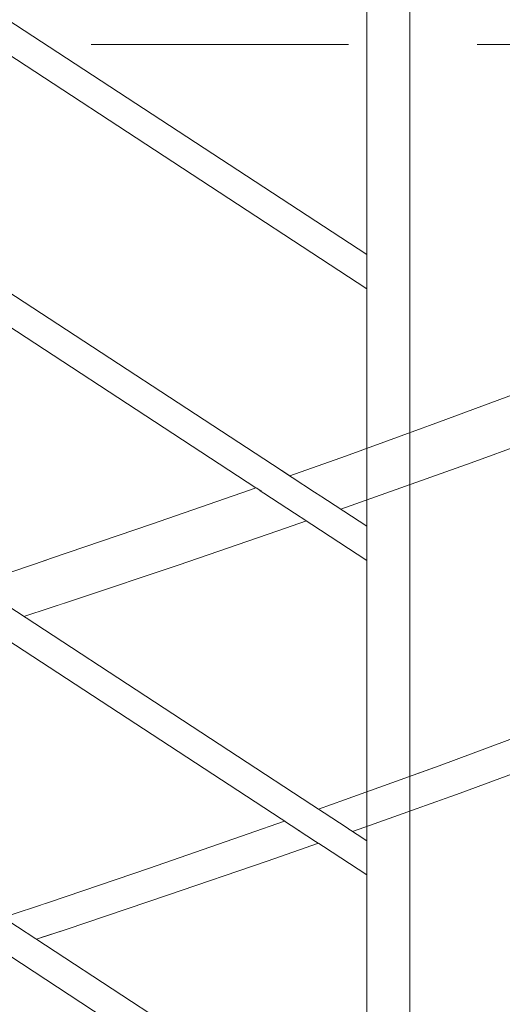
# Model space of a CAD drawing. Header units: millimetres. Extents: x 67877 to 166263, y -957 to 33454.
# Tile 53 of 98: x 82373 to 82710, y 11275 to 11963. Entities that reach past the tile are written whole.
import ezdxf

# ---------------------------------------------------------------- set-up
doc = ezdxf.new("R2010")
doc.units = ezdxf.units.MM
doc.linetypes.add('Przerywana gęsta', pattern=[135, 90, -45])
doc.linetypes.add('Wipeout_Contour', pattern=[1000, 0, -1000])
for name, color, linetype, lineweight in [('0_Nr_pióra__103', 7, 'Continuous', 5), ('0_Nr_pióra__7', 7, 'Continuous', 20), ('inw_ściany zewnętrzne_Nr_pióra__61', 251, 'Continuous', 13)]:
    doc.layers.add(name, color=color, linetype=linetype, lineweight=lineweight)
doc.layers.add('inw_schody zewnętrzne', color=7, linetype='Continuous')

msp = doc.modelspace()

# ---------------------------------------------------------------- wipeouts: each hides what was drawn before it
at = {"linetype": 'Wipeout_Contour', "ltscale": 2312233.982637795}
msp.add_wipeout([(82403.945, 11558.196), (82412.542, 11558.196), (82483.56, 11582.034)], dxfattribs=at)
at = {"linetype": 'Wipeout_Contour', "ltscale": 2312207.116928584}
msp.add_wipeout([(82399.508, 11327.234), (82405.24, 11327.234), (82476.118, 11351.072)], dxfattribs=at)
at = {"linetype": 'Wipeout_Contour', "ltscale": 14650040.62327106}
msp.add_wipeout([(82651.159, 11946.011), (82651.159, 10926.011), (82798.096, 10926.011), (82798.096, 10976.011), (82720.027, 10976.011), (82720.027, 11376.011), (82720.683, 11389.883), (82722.644, 11403.619), (82725.891, 11417.082), (82730.393, 11430.142), (82736.104, 11442.669), (82742.969, 11454.539), (82750.919, 11465.637), (82759.878, 11475.853), (82769.756, 11485.086), (82780.457, 11493.245), (82791.874, 11500.251), (82798.096, 11503.243), (82798.096, 11946.011)], dxfattribs=at).dxf.layer = 'inw_schody zewnętrzne'

# ---------------------------------------------------------------- next in the draw order: wipeouts: each hides what was drawn before it
at = {"linetype": 'Wipeout_Contour', "ltscale": 3081264.586777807}
msp.add_wipeout([(81083.684, 11950.853), (81101.573, 11939.156), (82892.816, 13179.247), (82892.816, 13203.329)], dxfattribs=at)
at = {"linetype": 'Wipeout_Contour', "ltscale": 2312294.523782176}
msp.add_wipeout([(82403.945, 11558.196), (82483.56, 11582.034), (82473.573, 11582.034)], dxfattribs=at)
at = {"linetype": 'Wipeout_Contour', "ltscale": 2312270.768748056}
msp.add_wipeout([(82399.508, 11327.234), (82476.118, 11351.072), (82469.46, 11351.072)], dxfattribs=at)
at = {"linetype": 'Wipeout_Contour', "ltscale": 2313055.000440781}
msp.add_wipeout([(82730.379, 11275.464), (82666.047, 11251.626), (82735.651, 11256.425)], dxfattribs=at)

# ---------------------------------------------------------------- next in the draw order: linework, layer by layer
at = {"layer": '0_Nr_pióra__103', "linetype": 'Continuous'}
for p, q in [((82615.665, 11799.173), (81839.713, 12306.526)), ((82615.665, 11775.277), (81839.713, 12282.63))]:
    msp.add_line(p, q, dxfattribs=at)

# ---------------------------------------------------------------- next in the draw order: wipeouts: each hides what was drawn before it
at = {"linetype": 'Wipeout_Contour', "ltscale": 2312206.92406721}
msp.add_wipeout([(82395.141, 11586.754), (82403.945, 11558.196), (82473.573, 11582.034)], dxfattribs=at)
at = {"linetype": 'Wipeout_Contour', "ltscale": 2312189.074742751}
msp.add_wipeout([(82393.639, 11346.273), (82399.508, 11327.234), (82469.46, 11351.072)], dxfattribs=at)

# ---------------------------------------------------------------- next in the draw order: wipeouts: each hides what was drawn before it
at = {"linetype": 'Wipeout_Contour', "ltscale": 2312267.691144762}
msp.add_wipeout([(82395.141, 11586.754), (82473.573, 11582.034), (82464.907, 11610.592)], dxfattribs=at)
at = {"linetype": 'Wipeout_Contour', "ltscale": 2312121.780469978}
msp.add_wipeout([(82412.542, 11558.196), (82387.816, 11550.76), (82387.816, 11550.019)], dxfattribs=at)
at = {"linetype": 'Wipeout_Contour', "ltscale": 2312252.865379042}
msp.add_wipeout([(82393.639, 11346.273), (82469.46, 11351.072), (82463.684, 11370.111)], dxfattribs=at)
at = {"linetype": 'Wipeout_Contour', "ltscale": 2312106.818348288}
msp.add_wipeout([(82405.24, 11327.234), (82387.816, 11321.82), (82387.816, 11321.46)], dxfattribs=at)

# ---------------------------------------------------------------- next in the draw order: wipeouts: each hides what was drawn before it
at = {"linetype": 'Wipeout_Contour', "ltscale": 2312445.190988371}
msp.add_wipeout([(82473.573, 11582.034), (82483.56, 11582.034), (82553.344, 11605.872)], dxfattribs=at)
at = {"linetype": 'Wipeout_Contour', "ltscale": 3082836.706743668}
msp.add_wipeout([(82387.816, 11552.755), (82387.816, 11550.76), (82412.542, 11558.196), (82403.945, 11558.196)], dxfattribs=at)
at = {"linetype": 'Wipeout_Contour', "ltscale": 2312418.372655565}
msp.add_wipeout([(82469.46, 11351.072), (82476.118, 11351.072), (82545.781, 11374.911)], dxfattribs=at)
at = {"linetype": 'Wipeout_Contour', "ltscale": 3082814.70819559}
msp.add_wipeout([(82387.816, 11323.308), (82387.816, 11321.82), (82405.24, 11327.234), (82399.508, 11327.234)], dxfattribs=at)

# ---------------------------------------------------------------- next in the draw order: wipeouts: each hides what was drawn before it
at = {"linetype": 'Wipeout_Contour', "ltscale": 2312503.16718942}
msp.add_wipeout([(82541.991, 11605.872), (82473.573, 11582.034), (82553.344, 11605.872)], dxfattribs=at)
at = {"linetype": 'Wipeout_Contour', "ltscale": 2312113.317879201}
msp.add_wipeout([(82387.816, 11559.152), (82387.816, 11552.755), (82403.945, 11558.196)], dxfattribs=at)
at = {"linetype": 'Wipeout_Contour', "ltscale": 2312479.923124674}
msp.add_wipeout([(82469.46, 11351.072), (82545.781, 11374.911), (82538.212, 11374.911)], dxfattribs=at)
at = {"linetype": 'Wipeout_Contour', "ltscale": 2312101.167168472}
msp.add_wipeout([(82399.508, 11327.234), (82387.816, 11326.505), (82387.816, 11323.308)], dxfattribs=at)

# ---------------------------------------------------------------- next in the draw order: wipeouts: each hides what was drawn before it
at = {"linetype": 'Wipeout_Contour', "ltscale": 2312415.533201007}
msp.add_wipeout([(82541.991, 11605.872), (82464.907, 11610.592), (82473.573, 11582.034)], dxfattribs=at)
at = {"linetype": 'Wipeout_Contour', "ltscale": 3082820.274755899}
msp.add_wipeout([(82387.816, 11559.152), (82403.945, 11558.196), (82395.141, 11586.754), (82387.816, 11584.287)], dxfattribs=at)
at = {"linetype": 'Wipeout_Contour', "ltscale": 2312398.598617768}
msp.add_wipeout([(82463.684, 11370.111), (82469.46, 11351.072), (82538.212, 11374.911)], dxfattribs=at)
at = {"linetype": 'Wipeout_Contour', "ltscale": 3082803.769127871}
msp.add_wipeout([(82387.816, 11344.32), (82387.816, 11326.505), (82399.508, 11327.234), (82393.639, 11346.273)], dxfattribs=at)

# ---------------------------------------------------------------- next in the draw order: linework, layer by layer
at = {"layer": '0_Nr_pióra__103', "linetype": 'Continuous'}
for p, q in [((82341.242, 11568.604), (82391.341, 11585.474)), ((82387.816, 11584.287), (82395.141, 11586.754)), ((82412.542, 11558.196), (82483.56, 11582.034)), ((82375.762, 11546.032), (82412.542, 11558.196)), ((82405.24, 11327.234), (82476.118, 11351.072)), ((82361.364, 11335.447), (82393.639, 11346.273)), ((82384.458, 11320.347), (82405.24, 11327.234))]:
    msp.add_line(p, q, dxfattribs=at)

# ---------------------------------------------------------------- next in the draw order: wipeouts: each hides what was drawn before it
at = {"linetype": 'Wipeout_Contour', "ltscale": 2312475.251020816}
msp.add_wipeout([(82533.485, 11634.43), (82464.907, 11610.592), (82541.991, 11605.872)], dxfattribs=at)
at = {"linetype": 'Wipeout_Contour', "ltscale": 2312461.296369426}
msp.add_wipeout([(82532.542, 11393.949), (82463.684, 11370.111), (82538.212, 11374.911)], dxfattribs=at)

# ---------------------------------------------------------------- next in the draw order: linework, layer by layer
at = {"layer": '0_Nr_pióra__103', "linetype": 'Continuous'}
for p, q in [((82395.141, 11586.754), (82464.907, 11610.592)), ((82393.639, 11346.273), (82463.684, 11370.111))]:
    msp.add_line(p, q, dxfattribs=at)

# ---------------------------------------------------------------- next in the draw order: wipeouts: each hides what was drawn before it
at = {"linetype": 'Wipeout_Contour', "ltscale": 2312652.558431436}
msp.add_wipeout([(82621.729, 11629.71), (82541.991, 11605.872), (82553.344, 11605.872)], dxfattribs=at)
at = {"linetype": 'Wipeout_Contour', "ltscale": 2312625.832670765}
msp.add_wipeout([(82614.062, 11398.749), (82538.212, 11374.911), (82545.781, 11374.911)], dxfattribs=at)

# ---------------------------------------------------------------- next in the draw order: wipeouts: each hides what was drawn before it
at = {"linetype": 'Wipeout_Contour', "ltscale": 2312707.831005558}
msp.add_wipeout([(82541.991, 11605.872), (82621.729, 11629.71), (82609.036, 11629.71)], dxfattribs=at)
at = {"linetype": 'Wipeout_Contour', "ltscale": 2312685.134715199}
msp.add_wipeout([(82538.212, 11374.911), (82614.062, 11398.749), (82605.601, 11398.749)], dxfattribs=at)

# ---------------------------------------------------------------- next in the draw order: wipeouts: each hides what was drawn before it
at = {"linetype": 'Wipeout_Contour', "ltscale": 2312620.3725874}
msp.add_wipeout([(82533.485, 11634.43), (82541.991, 11605.872), (82609.036, 11629.71)], dxfattribs=at)
at = {"linetype": 'Wipeout_Contour', "ltscale": 2312604.37436402}
msp.add_wipeout([(82532.542, 11393.949), (82538.212, 11374.911), (82605.601, 11398.749)], dxfattribs=at)

# ---------------------------------------------------------------- next in the draw order: linework, layer by layer
at = {"layer": '0_Nr_pióra__103', "linetype": 'Continuous'}
for p, q in [((82553.344, 11605.872), (82573.449, 11612.88)), ((82483.56, 11582.034), (82553.344, 11605.872)), ((82545.781, 11374.911), (82581.734, 11387.463)), ((82476.118, 11351.072), (82545.781, 11374.911))]:
    msp.add_line(p, q, dxfattribs=at)

# ---------------------------------------------------------------- next in the draw order: wipeouts: each hides what was drawn before it
at = {"linetype": 'Wipeout_Contour', "ltscale": 2312678.899005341}
msp.add_wipeout([(82533.485, 11634.43), (82609.036, 11629.71), (82600.71, 11658.268)], dxfattribs=at)
at = {"linetype": 'Wipeout_Contour', "ltscale": 2312665.829564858}
msp.add_wipeout([(82532.542, 11393.949), (82605.601, 11398.749), (82600.05, 11417.788)], dxfattribs=at)

# ---------------------------------------------------------------- next in the draw order: linework, layer by layer
at = {"layer": '0_Nr_pióra__103', "linetype": 'Continuous'}
for p, q in [((82561.722, 11644.443), (81837.288, 12118.112)), ((82464.907, 11610.592), (82533.485, 11634.43)), ((82533.485, 11634.43), (82538.027, 11636.041)), ((82532.542, 11393.949), (82558.042, 11402.954)), ((82463.684, 11370.111), (82532.542, 11393.949))]:
    msp.add_line(p, q, dxfattribs=at)

# ---------------------------------------------------------------- next in the draw order: wipeouts: each hides what was drawn before it
at = {"linetype": 'Wipeout_Contour', "ltscale": 2312855.594740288}
msp.add_wipeout([(82609.036, 11629.71), (82621.729, 11629.71), (82688.552, 11653.548)], dxfattribs=at)
at = {"linetype": 'Wipeout_Contour', "ltscale": 2312829.006508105}
msp.add_wipeout([(82605.601, 11398.749), (82614.062, 11398.749), (82680.8, 11422.587)], dxfattribs=at)

# ---------------------------------------------------------------- next in the draw order: wipeouts: each hides what was drawn before it
at = {"linetype": 'Wipeout_Contour', "ltscale": 2312908.031663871}
msp.add_wipeout([(82609.036, 11629.71), (82688.552, 11653.548), (82674.551, 11653.548)], dxfattribs=at)
at = {"linetype": 'Wipeout_Contour', "ltscale": 2312885.918572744}
msp.add_wipeout([(82605.601, 11398.749), (82680.8, 11422.587), (82671.466, 11422.587)], dxfattribs=at)

# ---------------------------------------------------------------- next in the draw order: wipeouts: each hides what was drawn before it
at = {"linetype": 'Wipeout_Contour', "ltscale": 2312820.958121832}
msp.add_wipeout([(82600.71, 11658.268), (82609.036, 11629.71), (82674.551, 11653.548)], dxfattribs=at)
at = {"linetype": 'Wipeout_Contour', "ltscale": 2312805.915604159}
msp.add_wipeout([(82600.05, 11417.788), (82605.601, 11398.749), (82671.466, 11422.587)], dxfattribs=at)

# ---------------------------------------------------------------- next in the draw order: linework, layer by layer
at = {"layer": '0_Nr_pióra__103', "linetype": 'Continuous'}
for p, q in [((82615.665, 11609.173), (82555.919, 11648.238)), ((82597.286, 11621.19), (82621.729, 11629.71)), ((82605.56, 11395.78), (82614.062, 11398.749))]:
    msp.add_line(p, q, dxfattribs=at)

# ---------------------------------------------------------------- next in the draw order: wipeouts: each hides what was drawn before it
at = {"linetype": 'Wipeout_Contour', "ltscale": 2312878.153824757}
msp.add_wipeout([(82600.71, 11658.268), (82674.551, 11653.548), (82666.423, 11682.106)], dxfattribs=at)
at = {"linetype": 'Wipeout_Contour', "ltscale": 2312865.981540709}
msp.add_wipeout([(82600.05, 11417.788), (82671.466, 11422.587), (82666.047, 11441.626)], dxfattribs=at)

# ---------------------------------------------------------------- next in the draw order: linework, layer by layer
at = {"layer": '0_Nr_pióra__103', "linetype": 'Continuous'}
for p, q in [((82615.665, 11585.277), (81839.713, 12092.63)), ((82645.665, 10917.609), (82645.665, 12017.609)), ((82645.665, 10917.609), (82645.665, 12017.609)), ((82615.665, 10949.173), (82615.665, 12004.476)), ((82615.665, 10949.173), (82615.665, 12004.476)), ((82615.665, 11389.173), (81839.713, 11896.526)), ((82615.665, 11365.277), (81839.713, 11872.63)), ((82615.665, 11169.173), (81839.713, 11676.526)), ((82615.665, 11145.277), (81839.713, 11652.63)), ((82561.722, 11644.443), (82600.71, 11658.268)), ((82581.772, 11411.334), (82600.05, 11417.788))]:
    msp.add_line(p, q, dxfattribs=at)

# ---------------------------------------------------------------- next in the draw order: wipeouts: each hides what was drawn before it
at = {"linetype": 'Wipeout_Contour', "ltscale": 2313053.819991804}
msp.add_wipeout([(82674.551, 11653.548), (82688.552, 11653.548), (82753.655, 11677.387)], dxfattribs=at)
at = {"linetype": 'Wipeout_Contour', "ltscale": 2313027.413866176}
msp.add_wipeout([(82671.466, 11422.587), (82680.8, 11422.587), (82745.836, 11446.425)], dxfattribs=at)

# ---------------------------------------------------------------- next in the draw order: wipeouts: each hides what was drawn before it
at = {"linetype": 'Wipeout_Contour', "ltscale": 2313103.296209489}
msp.add_wipeout([(82738.378, 11677.387), (82674.551, 11653.548), (82753.655, 11677.387)], dxfattribs=at)
at = {"linetype": 'Wipeout_Contour', "ltscale": 2313081.800238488}
msp.add_wipeout([(82735.651, 11446.425), (82671.466, 11422.587), (82745.836, 11446.425)], dxfattribs=at)
at = {"linetype": 'Wipeout_Contour', "ltscale": 3081053.329516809}
msp.add_wipeout([(81874.597, 12478.328), (82433.439, 12091.32), (82019.755, 11493.958), (81460.913, 11880.967)], dxfattribs=at).dxf.layer = '0_Nr_pióra__7'

# ---------------------------------------------------------------- next in the draw order: linework, layer by layer
at = {"layer": 'inw_ściany zewnętrzne_Nr_pióra__61', "linetype": 'Przerywana gęsta', "ltscale": 2, "flags": 128}
msp.add_lwpolyline([(81072.816, 11946.011), (90410.826, 11946.011)], dxfattribs=at)

# ---------------------------------------------------------------- next in the draw order: wipeouts: each hides what was drawn before it
at = {"linetype": 'Wipeout_Contour', "ltscale": 2313016.8157888}
msp.add_wipeout([(82666.423, 11682.106), (82674.551, 11653.548), (82738.378, 11677.387)], dxfattribs=at)
at = {"linetype": 'Wipeout_Contour', "ltscale": 2313002.746012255}
msp.add_wipeout([(82735.651, 11446.425), (82666.047, 11441.626), (82671.466, 11422.587)], dxfattribs=at)

# ---------------------------------------------------------------- next in the draw order: linework, layer by layer
at = {"layer": '0_Nr_pióra__103', "linetype": 'Continuous'}
for p, q in [((82621.729, 11629.71), (82688.552, 11653.548)), ((82614.062, 11398.749), (82680.8, 11422.587))]:
    msp.add_line(p, q, dxfattribs=at)

# ---------------------------------------------------------------- next in the draw order: wipeouts: each hides what was drawn before it
at = {"linetype": 'Wipeout_Contour', "ltscale": 2313072.544621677}
msp.add_wipeout([(82730.469, 11705.945), (82666.423, 11682.106), (82738.378, 11677.387)], dxfattribs=at)
at = {"linetype": 'Wipeout_Contour', "ltscale": 2313061.279258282}
msp.add_wipeout([(82666.047, 11441.626), (82735.651, 11446.425), (82730.379, 11465.464)], dxfattribs=at)

# ---------------------------------------------------------------- next in the draw order: linework, layer by layer
at = {"layer": '0_Nr_pióra__103', "linetype": 'Continuous'}
for p, q in [((82666.423, 11682.106), (82730.469, 11705.945)), ((82600.71, 11658.268), (82666.423, 11682.106)), ((82688.552, 11653.548), (82753.655, 11677.387)), ((82666.047, 11441.626), (82730.379, 11465.464)), ((82680.8, 11422.587), (82745.836, 11446.425)), ((82600.05, 11417.788), (82666.047, 11441.626))]:
    msp.add_line(p, q, dxfattribs=at)

doc.saveas('drawing.dxf')
